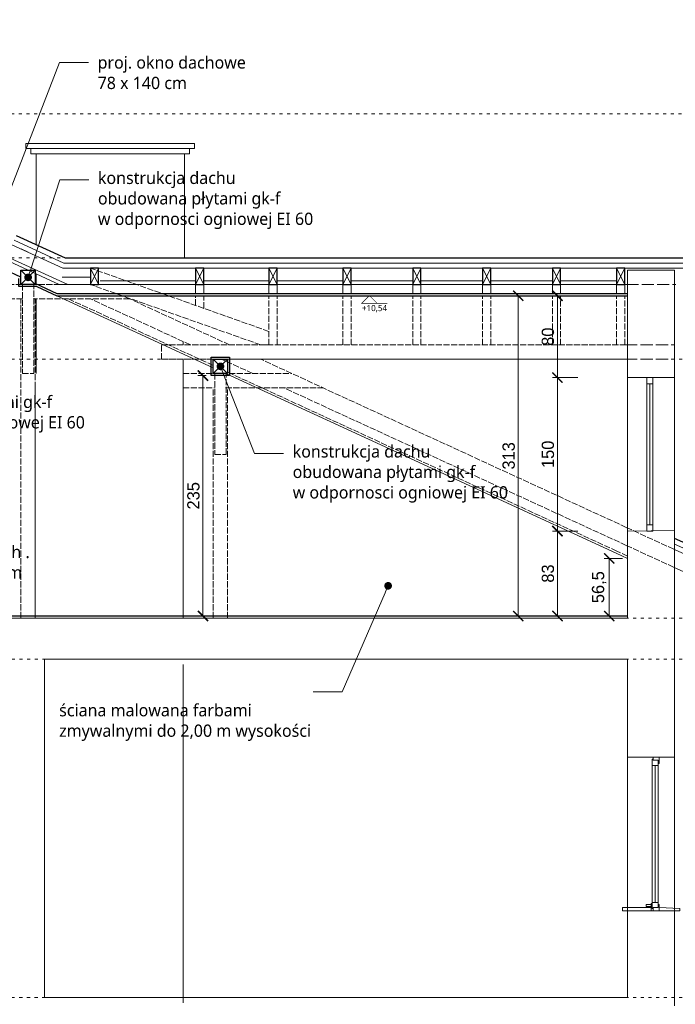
# Model space of a CAD drawing. Header units: millimetres. Extents: x 80301 to 146489, y -78581 to -28273.
# Tile 72 of 135: x 126554 to 127195, y -70931 to -69969. Entities that reach past the tile are written whole.
import ezdxf
from ezdxf import colors
from ezdxf.entities.mleader import LeaderData, LeaderLine
from ezdxf.enums import TextEntityAlignment as Align
from ezdxf.math import Vec2, Vec3

# ---------------------------------------------------------------- set-up
doc = ezdxf.new("R2010")
doc.units = ezdxf.units.MM
doc.linetypes.add('ACAD_ISO02W100', pattern=[15, 12, -3])
doc.linetypes.add('ACAD_ISO03W100', pattern=[30, 12, -18])
doc.layers.get('0').update_dxf_attribs({"lineweight": 0})
doc.layers.add('A-przekrycieram.ART', color=7, linetype='Continuous', lineweight=0, true_color=0xffffff)
for name, color, linetype, lineweight in [('opis..KF', 250, 'Continuous', 15), ('stolarka..KF', 250, 'Continuous', 5), ('stolarka_arch', 250, 'Continuous', 5), ('wymiar..KF', 12, 'Continuous', 5), ('ściana pro..KF', 222, 'Continuous', 30), ('ściany ist..KF', 61, 'Continuous', 5)]:
    doc.layers.add(name, color=color, linetype=linetype, lineweight=lineweight)
doc.styles.add('ARCH', font='segoeuil.ttf')
doc.styles.add('kamil', font='GOTHIC.TTF')
doc.linetypes.add('GRADZINOWANIE', pattern='A,0.00254,-2.54,[134,ltypeshp.shx,S=2.54,R=0,X=-2.54,Y=0],-5.08,[134,ltypeshp.shx,S=2.54,R=180,X=2.54,Y=0],-2.54', length=10.16254)
doc.dimstyles.new('100..KF', dxfattribs={"dimtxt": 12, "dimasz": 10, "dimexe": 5, "dimexo": 5, "dimgap": 3, "dimtad": 1, "dimdec": 1, "dimrnd": 0.5, "dimtxsty": 'kamil', "dimblk": 'ARCHTICK', "dimcen": 0, "dimclrd": 256, "dimclre": 256, "dimclrt": 256, "dimadec": 0, "dimazin": 0, "dimtfac": 1, "dimtdec": 1, "dimtofl": 0, "dimtmove": 0, "dimatfit": 3, "dimfxl": 10, "dimfxlon": 1, "dimlwd": 0, "dimlwe": 0, "dimarcsym": 0})

# ---------------------------------------------------------------- blocks, each defined once
blk = doc.blocks.new('*U1060')
at = {"layer": 'opis..KF', "linetype": 'ACAD_ISO03W100', "ltscale": 0.5}
blk.add_lwpolyline([(0, 0), (4171.9, 0)], dxfattribs=at)
at = {"layer": 'opis..KF', "style": 'ARCH'}
for tag, p in [('±2', (10, 26)), ('±22', (4181.9, 26))]:
    blk.add_attdef(tag, text='', height=12, dxfattribs=at).set_placement(p, align=Align.MIDDLE_CENTER)
blk = doc.blocks.new('*U1061')
at = {"layer": 'stolarka_arch', "lineweight": 0}
blk.add_lwpolyline([(0, 0), (150, 0), (150, -46), (0, -46)], close=True, dxfattribs=at)
at = {"layer": 'stolarka_arch'}
for points in [[(0, -15), (6, -15), (6, -16), (3, -16), (3, -21), (0, -21)], [(3, -16), (8, -16), (8, -22), (2, -22), (2, -21), (3, -21)], [(8, -19), (142, -19), (142, -16), (8, -16)], [(8, -19), (142, -19), (142, -22), (8, -22)], [(147, -16), (142, -16), (142, -22), (148, -22), (148, -21), (147, -21)], [(150, -15), (144, -15), (144, -16), (147, -16), (147, -21), (150, -21)], [(147, -23), (143, -23), (143, -22), (147, -22)], [(146, -28), (144, -28), (144, -23), (146, -23)]]:
    blk.add_lwpolyline(points, close=True, dxfattribs=at)
blk = doc.blocks.new('_Dot')
at = {"color": 0, "linetype": 'ByBlock', "lineweight": -2}
blk.add_line((-0.5, 0), (-1, 0), dxfattribs=at)
at = {"color": 0, "linetype": 'ByBlock', "const_width": 0.5}
blk.add_lwpolyline([(-0.25, 0, 1), (0.25, 0, 1)], format="xyb", close=True, dxfattribs=at)
blk = doc.blocks.new('*U1254')
at = {"layer": 'A-przekrycieram.ART'}
h = blk.add_hatch(color=256, dxfattribs=at)
h.dxf.hatch_style = 1
h.paths.add_polyline_path([(0, 2970), (4200, 2970), (4200, 0), (0, 0)])
h.paths.add_polyline_path([(200, 2870), (4100, 2870), (4100, 100), (200, 100)], flags=16)
blk = doc.blocks.new('_ArchTick')
at = {"color": 0, "linetype": 'ByBlock', "const_width": 0.15}
blk.add_lwpolyline([(-0.5, -0.5), (0.5, 0.5)], dxfattribs=at)
blk = doc.blocks.new('*D1542')
at = {"layer": 'Defpoints', "color": 0, "linetype": 'ByBlock', "transparency": 16777216}
for p in [(126740.95, -70316.7), (126732.84, -70551.7), (126740.95, -70551.7)]:
    blk.add_point(p, dxfattribs=at)
at = {"layer": 'wymiar..KF', "linetype": 'Continuous', "lineweight": 0, "transparency": 16777216}
for p, q in [((126735.95, -70316.7), (126727.84, -70316.7)), ((126732.84, -70316.7), (126732.84, -70551.7)), ((126735.95, -70551.7), (126727.84, -70551.7))]:
    blk.add_line(p, q, dxfattribs=at)
at = {"layer": 'wymiar..KF', "linetype": 'ByBlock', "lineweight": 0, "transparency": 16777216, "xscale": 10, "yscale": 10, "zscale": 10}
for p, rotation in [((126732.84, -70316.7), 90), ((126732.84, -70551.7), 270)]:
    blk.add_blockref('_ArchTick', p, dxfattribs=dict(at, rotation=rotation))
at = {"layer": 'wymiar..KF', "linetype": 'ByBlock', "transparency": 16777216, "insert": (126723.54, -70434.2), "char_height": 12, "attachment_point": 5, "rotation": 90, "style": 'kamil'}
blk.add_mtext('235', dxfattribs=at)
blk = doc.blocks.new('*D1543')
at = {"layer": 'Defpoints', "color": 0, "linetype": 'ByBlock', "transparency": 16777216}
for p in [(127130, -70495.36), (127147.95, -70495.36), (127147.95, -70551.7)]:
    blk.add_point(p, dxfattribs=at)
at = {"layer": 'wymiar..KF', "linetype": 'Continuous', "lineweight": 0, "transparency": 16777216}
for p, q in [((127142.95, -70495.36), (127125, -70495.36)), ((127130, -70551.7), (127130, -70495.36)), ((127142.95, -70551.7), (127125, -70551.7))]:
    blk.add_line(p, q, dxfattribs=at)
at = {"layer": 'wymiar..KF', "linetype": 'ByBlock', "lineweight": 0, "transparency": 16777216, "xscale": 10, "yscale": 10, "zscale": 10}
for p, rotation in [((127130, -70495.36), 90), ((127130, -70551.7), 270)]:
    blk.add_blockref('_ArchTick', p, dxfattribs=dict(at, rotation=rotation))
at = {"layer": 'wymiar..KF', "linetype": 'ByBlock', "transparency": 16777216, "insert": (127120.15, -70523.53), "char_height": 12, "attachment_point": 5, "rotation": 90, "style": 'kamil'}
blk.add_mtext('56,5', dxfattribs=at)
blk = doc.blocks.new('*D1544')
at = {"layer": 'Defpoints', "color": 0, "linetype": 'ByBlock', "transparency": 16777216}
for p in [(127079.38, -70468.7), (127147.95, -70468.7), (127147.95, -70551.7)]:
    blk.add_point(p, dxfattribs=at)
at = {"layer": 'wymiar..KF', "linetype": 'Continuous', "lineweight": 0, "transparency": 16777216}
for p, q in [((127099.38, -70468.7), (127074.38, -70468.7)), ((127079.38, -70551.7), (127079.38, -70468.7)), ((127099.38, -70551.7), (127074.38, -70551.7))]:
    blk.add_line(p, q, dxfattribs=at)
at = {"layer": 'wymiar..KF', "linetype": 'ByBlock', "lineweight": 0, "transparency": 16777216, "xscale": 10, "yscale": 10, "zscale": 10}
for p, rotation in [((127079.38, -70468.7), 90), ((127079.38, -70551.7), 270)]:
    blk.add_blockref('_ArchTick', p, dxfattribs=dict(at, rotation=rotation))
at = {"layer": 'wymiar..KF', "linetype": 'ByBlock', "transparency": 16777216, "insert": (127070.08, -70510.2), "char_height": 12, "attachment_point": 5, "rotation": 90, "style": 'kamil'}
blk.add_mtext('83', dxfattribs=at)
blk = doc.blocks.new('*D1545')
at = {"layer": 'Defpoints', "color": 0, "linetype": 'ByBlock', "transparency": 16777216}
for p in [(127079.38, -70318.7), (127147.95, -70318.7), (127147.95, -70468.7)]:
    blk.add_point(p, dxfattribs=at)
at = {"layer": 'wymiar..KF', "linetype": 'Continuous', "lineweight": 0, "transparency": 16777216}
for p, q in [((127099.38, -70318.7), (127074.38, -70318.7)), ((127079.38, -70468.7), (127079.38, -70318.7)), ((127099.38, -70468.7), (127074.38, -70468.7))]:
    blk.add_line(p, q, dxfattribs=at)
at = {"layer": 'wymiar..KF', "linetype": 'ByBlock', "lineweight": 0, "transparency": 16777216, "xscale": 10, "yscale": 10, "zscale": 10}
for p, rotation in [((127079.38, -70318.7), 90), ((127079.38, -70468.7), 270)]:
    blk.add_blockref('_ArchTick', p, dxfattribs=dict(at, rotation=rotation))
at = {"layer": 'wymiar..KF', "linetype": 'ByBlock', "transparency": 16777216, "insert": (127070.08, -70393.7), "char_height": 12, "attachment_point": 5, "rotation": 90, "style": 'kamil'}
blk.add_mtext('150', dxfattribs=at)
blk = doc.blocks.new('*D1546')
at = {"layer": 'Defpoints', "color": 0, "linetype": 'ByBlock', "transparency": 16777216}
for p in [(127079.38, -70238.7), (127147.95, -70238.7), (127147.95, -70318.7)]:
    blk.add_point(p, dxfattribs=at)
at = {"layer": 'wymiar..KF', "linetype": 'Continuous', "lineweight": 0, "transparency": 16777216}
for p, q in [((127099.38, -70238.7), (127074.38, -70238.7)), ((127079.38, -70318.7), (127079.38, -70238.7)), ((127099.38, -70318.7), (127074.38, -70318.7))]:
    blk.add_line(p, q, dxfattribs=at)
at = {"layer": 'wymiar..KF', "linetype": 'ByBlock', "lineweight": 0, "transparency": 16777216, "xscale": 10, "yscale": 10, "zscale": 10}
for p, rotation in [((127079.38, -70238.7), 90), ((127079.38, -70318.7), 270)]:
    blk.add_blockref('_ArchTick', p, dxfattribs=dict(at, rotation=rotation))
at = {"layer": 'wymiar..KF', "linetype": 'ByBlock', "transparency": 16777216, "insert": (127070.08, -70278.7), "char_height": 12, "attachment_point": 5, "rotation": 90, "style": 'kamil'}
blk.add_mtext('80', dxfattribs=at)
blk = doc.blocks.new('*D1547')
at = {"layer": 'Defpoints', "color": 0, "linetype": 'ByBlock', "transparency": 16777216}
for p in [(127032.9, -70238.7), (127041.04, -70238.7), (127032.9, -70551.7)]:
    blk.add_point(p, dxfattribs=at)
at = {"layer": 'wymiar..KF', "linetype": 'Continuous', "lineweight": 0, "transparency": 16777216}
for p, q in [((127037.9, -70238.7), (127046.04, -70238.7)), ((127041.04, -70551.7), (127041.04, -70238.7)), ((127037.9, -70551.7), (127046.04, -70551.7))]:
    blk.add_line(p, q, dxfattribs=at)
at = {"layer": 'wymiar..KF', "linetype": 'ByBlock', "lineweight": 0, "transparency": 16777216, "xscale": 10, "yscale": 10, "zscale": 10}
for p, rotation in [((127041.04, -70238.7), 90), ((127041.04, -70551.7), 270)]:
    blk.add_blockref('_ArchTick', p, dxfattribs=dict(at, rotation=rotation))
at = {"layer": 'wymiar..KF', "linetype": 'ByBlock', "transparency": 16777216, "insert": (127031.73, -70395.2), "char_height": 12, "attachment_point": 5, "rotation": 90, "style": 'kamil'}
blk.add_mtext('313', dxfattribs=at)
blk = doc.blocks.new('*U1230')
at = {"layer": 'opis..KF', "color": 1, "const_width": 1}
blk.add_lwpolyline([(35, 15), (-15, 15), (0, 0), (15, 15)], dxfattribs=at)
at = {"layer": 'opis..KF', "color": 1, "style": 'ARCH'}
blk.add_attdef('±0,00', text='', height=12, dxfattribs=at).set_placement((10, 26), align=Align.MIDDLE_CENTER)

msp = doc.modelspace()

# ---------------------------------------------------------------- linework, layer by layer
at = {"color": 18, "linetype": 'ByBlock', "true_color": 0x000000}
for p, q in [((126554.95, -70213.7), (126568.95, -70227.7)), ((126554.95, -70227.7), (126568.95, -70213.7)), ((126742.95, -70300.7), (126756.95, -70314.7)), ((126742.95, -70314.7), (126756.95, -70300.7))]:
    msp.add_line(p, q, dxfattribs=at)
for points in [[(126630.82, -70211.7), (126622.82, -70227.7)], [(126622.82, -70211.7), (126630.82, -70227.7)], [(126733.71, -70211.7), (126725.71, -70227.7)], [(126725.71, -70211.7), (126733.71, -70227.7)], [(126805.34, -70211.7), (126797.34, -70227.7)], [(126797.34, -70211.7), (126805.34, -70227.7)], [(126877.61, -70211.7), (126869.61, -70227.7)], [(126869.61, -70211.7), (126877.61, -70227.7)], [(126945.88, -70211.7), (126937.88, -70227.7)], [(126937.88, -70211.7), (126945.88, -70227.7)], [(127014.16, -70211.7), (127006.16, -70227.7)], [(127006.16, -70211.7), (127014.16, -70227.7)], [(127082.43, -70211.7), (127074.43, -70227.7)], [(127074.43, -70211.7), (127082.43, -70227.7)], [(127145.08, -70211.7), (127137.08, -70227.7)], [(127137.08, -70211.7), (127145.08, -70227.7)]]:
    msp.add_lwpolyline(points, dxfattribs=at)
at = {"layer": 'stolarka..KF'}
for points in [[(127171.02, -70836.7), (127171.02, -70839.7), (127143.02, -70839.7), (127143.02, -70836.7)], [(127178.95, -70836.7), (127178.95, -70839.7), (127199.02, -70839.7), (127199.02, -70837.7)]]:
    msp.add_lwpolyline(points, close=True, dxfattribs=at)
at = {"layer": 'stolarka_arch'}
for points in [[(127147.95, -70318.7), (127147.95, -70468.7)], [(127166.7, -70462.7), (127166.7, -70324.7)], [(127169.7, -70462.7), (127169.7, -70324.7)], [(127172.7, -70462.7), (127172.7, -70324.7)], [(127193.95, -70318.7), (127193.95, -70468.7)]]:
    msp.add_lwpolyline(points, dxfattribs=at)
for points in [[(127166.7, -70318.7), (127172.7, -70318.7), (127172.7, -70324.7), (127166.7, -70324.7)], [(127166.7, -70462.7), (127172.7, -70462.7), (127172.7, -70468.7), (127166.7, -70468.7)]]:
    msp.add_lwpolyline(points, close=True, dxfattribs=at)
at = {"layer": 'ściana pro..KF', "lineweight": 9}
for p, q in [((126561.95, -70196.09), (126555.05, -70192.92)), ((126561.95, -70213.7), (126539.45, -70203.35)), ((127227.45, -70496.74), (127193.95, -70481.32)), ((127227.45, -70502.24), (127193.95, -70486.83)), ((127252.7, -70531.47), (127192.7, -70503.87))]:
    msp.add_line(p, q, dxfattribs=at)
at = {"layer": 'ściana pro..KF', "color": 8, "linetype": 'ACAD_ISO02W100', "lineweight": 9, "ltscale": 0.5, "true_color": 0x707070}
for p, q in [((126555.95, -70227.7), (126275.93, -70227.7)), ((126758.92, -70286.7), (126656.99, -70239.81)), ((126556.45, -70241.7), (126280.68, -70241.7)), ((126554.95, -70553.7), (126554.95, -70241.7)), ((126661.1, -70241.7), (126567.45, -70241.7)), ((126568.95, -70553.7), (126568.95, -70241.7)), ((126720.64, -70286.7), (126622.82, -70241.7)), ((126781.51, -70314.7), (126751.07, -70300.7)), ((127146.7, -70465.09), (126789.36, -70300.7)), ((126713.45, -70314.7), (126819.79, -70314.7)), ((126713.45, -70328.7), (126743.95, -70328.7)), ((126742.95, -70553.7), (126742.95, -70328.7)), ((126754.95, -70328.7), (126850.22, -70328.7)), ((126756.95, -70553.7), (126756.95, -70328.7)), ((127146.7, -70482.7), (126811.94, -70328.7))]:
    msp.add_line(p, q, dxfattribs=at)
at = {"layer": 'ściana pro..KF'}
msp.add_line((127227.45, -70491.23), (127193.95, -70475.82), dxfattribs=at)
at = {"layer": 'ściana pro..KF', "color": 8, "lineweight": 9, "true_color": 0x737373}
msp.add_line((126713.45, -70929.7), (126713.45, -70598.93), dxfattribs=at)
for points in [[(126559.7, -70094.9), (126724.7, -70094.9), (126724.7, -70089.9), (126559.7, -70089.9)], [(126564.7, -70099.9), (126719.7, -70099.9), (126719.7, -70094.9), (126564.7, -70094.9)]]:
    msp.add_lwpolyline(points, close=True, dxfattribs=at)
for points in [[(126569.7, -70099.9), (126569.7, -70188.65), (126598.08, -70201.7), (126714.7, -70201.7), (126714.7, -70099.9), (126569.7, -70099.9)], [(126569.7, -70217.27), (126569.7, -70227.7)], [(126569.7, -70241.7), (126569.7, -70314.7)], [(126713.45, -70283.97), (126713.45, -70286.7)], [(126713.45, -70300.7), (126713.45, -70328.7)], [(126568.95, -70328.7), (126568.95, -70553.7)], [(126713.45, -70328.7), (126713.45, -70553.7)]]:
    msp.add_lwpolyline(points, dxfattribs=at)
at = {"layer": 'ściana pro..KF'}
for points in [[(126550.31, -70179.73), (126598.08, -70201.7), (127273.95, -70201.7)], [(126554.95, -70227.7), (126554.95, -70213.7), (126568.95, -70213.7), (126568.95, -70227.7), (126554.95, -70227.7)], [(126570.41, -70229.7), (126552.95, -70229.7), (126552.95, -70221.67)], [(126742.95, -70314.7), (126742.95, -70300.7), (126756.95, -70300.7), (126756.95, -70314.7), (126742.95, -70314.7)]]:
    msp.add_lwpolyline(points, dxfattribs=at)
at = {"layer": 'ściana pro..KF', "lineweight": 9}
for points in [[(126546.13, -70188.81), (126595.89, -70211.7), (127273.95, -70211.7)], [(126548.22, -70184.27), (126596.98, -70206.7), (127273.95, -70206.7)], [(126797.34, -70227.7), (126592.39, -70227.7), (126539.45, -70203.35)], [(126725.71, -70236.7), (126725.71, -70227.7)], [(126733.71, -70236.7), (126733.71, -70227.7)], [(126797.34, -70236.7), (126797.34, -70227.7)], [(126797.34, -70227.7), (127146.7, -70227.7)], [(126805.34, -70236.7), (126805.34, -70227.7)], [(126869.61, -70236.7), (126869.61, -70227.7)], [(126877.61, -70236.7), (126877.61, -70227.7)], [(126937.88, -70236.7), (126937.88, -70227.7)], [(126945.88, -70236.7), (126945.88, -70227.7)], [(127006.16, -70236.7), (127006.16, -70227.7)], [(127014.16, -70236.7), (127014.16, -70227.7)], [(127074.43, -70236.7), (127074.43, -70227.7)], [(127082.43, -70236.7), (127082.43, -70227.7)], [(127137.08, -70236.7), (127137.08, -70227.7)], [(127145.08, -70236.7), (127145.08, -70227.7)], [(126742.95, -70309.06), (126590, -70238.7)], [(127136.67, -70490.17), (126755.22, -70314.7)], [(127147.95, -70495.36), (127136.67, -70490.17)]]:
    msp.add_lwpolyline(points, dxfattribs=at)
at = {"layer": 'ściana pro..KF', "linetype": 'ByBlock'}
for points in [[(126554.95, -70220.39), (126539.45, -70213.26)], [(127147.95, -70236.7), (126590.42, -70236.7), (126568.95, -70226.83)], [(126570.41, -70229.7), (126589.98, -70238.7), (127147.95, -70238.7)], [(127147.95, -70551.7), (125435.95, -70551.7)]]:
    msp.add_lwpolyline(points, dxfattribs=at)
at = {"layer": 'ściana pro..KF', "color": 8, "linetype": 'ACAD_ISO02W100', "lineweight": 9, "ltscale": 0.5, "true_color": 0x707070}
for points in [[(126797.34, -70273.54), (126797.34, -70273.54), (126622.82, -70211.7)], [(126630.67, -70227.7), (126554.45, -70227.7)], [(126556.45, -70227.7), (126556.45, -70314.7), (126567.45, -70314.7), (126567.45, -70227.7)], [(126797.34, -70286.7), (126789.34, -70286.7), (126622.82, -70227.7)], [(126725.71, -70248.16), (126725.71, -70238.7)], [(126733.71, -70250.99), (126733.71, -70238.7)], [(126797.34, -70286.7), (126797.34, -70238.7)], [(126805.34, -70286.7), (126805.34, -70238.7)], [(126869.61, -70286.7), (126869.61, -70238.7)], [(126877.61, -70286.7), (126877.61, -70238.7)], [(126937.88, -70286.7), (126937.88, -70238.7)], [(126945.88, -70286.7), (126945.88, -70238.7)], [(127006.16, -70286.7), (127006.16, -70238.7)], [(127014.16, -70286.7), (127014.16, -70238.7)], [(127074.43, -70286.7), (127074.43, -70238.7)], [(127082.43, -70286.7), (127082.43, -70238.7)], [(127137.08, -70286.7), (127137.08, -70238.7)], [(127145.08, -70286.7), (127145.08, -70238.7)], [(126742.95, -70306.86), (126601.31, -70241.7)], [(126742.95, -70300.7), (126692.44, -70300.7), (126692.44, -70286.7), (126742.95, -70286.7)], [(126742.95, -70286.7), (127146.7, -70286.7)], [(126742.95, -70286.7), (127146.7, -70286.7)], [(126742.95, -70300.7), (127146.7, -70300.7)], [(126744.45, -70314.7), (126744.45, -70393.7), (126755.45, -70393.7), (126755.45, -70314.7)], [(127137.5, -70488.35), (126756.95, -70313.3)], [(127146.7, -70465.09), (127195.21, -70487.41)], [(127147.95, -70493.15), (127137.5, -70488.35)], [(127146.7, -70482.7), (127192.7, -70503.87)]]:
    msp.add_lwpolyline(points, dxfattribs=at)
at = {"layer": 'ściana pro..KF'}
for points in [[(126622.82, -70227.7), (126630.82, -70227.7), (126630.82, -70211.7), (126622.82, -70211.7)], [(126725.71, -70227.7), (126733.71, -70227.7), (126733.71, -70211.7), (126725.71, -70211.7)], [(126797.34, -70227.7), (126805.34, -70227.7), (126805.34, -70211.7), (126797.34, -70211.7)], [(126869.61, -70227.7), (126877.61, -70227.7), (126877.61, -70211.7), (126869.61, -70211.7)], [(126937.88, -70227.7), (126945.88, -70227.7), (126945.88, -70211.7), (126937.88, -70211.7)], [(127006.16, -70227.7), (127014.16, -70227.7), (127014.16, -70211.7), (127006.16, -70211.7)], [(127074.43, -70227.7), (127082.43, -70227.7), (127082.43, -70211.7), (127074.43, -70211.7)], [(127137.08, -70227.7), (127145.08, -70227.7), (127145.08, -70211.7), (127137.08, -70211.7)], [(126740.95, -70316.7), (126740.95, -70298.7), (126758.95, -70298.7), (126758.95, -70316.7)]]:
    msp.add_lwpolyline(points, close=True, dxfattribs=at)
at = {"layer": 'ściana pro..KF', "linetype": 'ACAD_ISO02W100', "lineweight": 9}
for points in [[(127146.7, -70227.7), (127195.21, -70227.7)], [(127145.45, -70286.7), (127193.95, -70286.7)], [(127145.45, -70300.7), (127193.95, -70300.7)]]:
    msp.add_lwpolyline(points, dxfattribs=at)
at = {"layer": 'ściany ist..KF', "linetype": 'ByBlock'}
for p, q in [((127193.95, -70689.7), (127147.95, -70689.7)), ((127147.95, -70839.7), (127193.95, -70839.7))]:
    msp.add_line(p, q, dxfattribs=at)
at = {"layer": 'ściany ist..KF', "color": 40, "linetype": 'GRADZINOWANIE', "lineweight": 0, "ltscale": 1.1}
for points in [[(126540.91, -70200.17), (126600.76, -70227.7)], [(126725.06, -70224.13), (126632.4, -70224.13)], [(126797.34, -70224.13), (126733.06, -70224.13)], [(126869.61, -70224.13), (126805.34, -70224.13)], [(126937.88, -70224.13), (126877.61, -70224.13)], [(127006.16, -70224.13), (126945.88, -70224.13)], [(127074.43, -70224.13), (127014.16, -70224.13)], [(127137.08, -70224.13), (127082.43, -70224.13)]]:
    msp.add_lwpolyline(points, dxfattribs=at)
at = {"layer": 'ściany ist..KF', "color": 40, "linetype": 'GRADZINOWANIE', "lineweight": 0, "ltscale": 0.8}
msp.add_lwpolyline([(126595.21, -70220.37), (126623.13, -70220.37)], dxfattribs=at)
at = {"layer": 'ściany ist..KF', "linetype": 'ByBlock'}
for points in [[(127193.95, -70318.7), (127193.95, -70213.7), (127147.95, -70213.7), (127147.95, -70318.7)], [(127147.95, -70318.7), (127193.95, -70318.7)], [(127193.95, -70468.15), (127147.95, -70468.7), (127147.95, -70553.7)], [(127193.95, -70568.7), (127193.95, -70468.7)], [(127147.95, -70553.7), (125435.95, -70553.7)], [(127193.95, -70689.7), (127193.95, -70563.7)], [(126577.95, -70924.7), (126577.95, -70593.93), (127147.95, -70593.93), (127147.95, -70689.7)], [(127147.95, -70839.7), (127147.95, -70924.7)], [(127193.95, -70932.7), (127193.95, -70839.7)], [(126577.95, -70924.7), (127147.95, -70924.7)]]:
    msp.add_lwpolyline(points, dxfattribs=at)

# ---------------------------------------------------------------- block references
msp.add_blockref('*U1254', (124566.87, -72139.49))
at = {"layer": 'stolarka_arch', "color": 5, "rotation": 270.0000108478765}
msp.add_blockref('*U1061', (127193.95, -70689.7), dxfattribs=at)
at = {"layer": 'wymiar..KF', "xscale": 0.5, "yscale": 0.5, "zscale": 0.5}
for p in [(125247.73, -70060.88), (125247.73, -70201.72), (125248.29, -70553.7), (125248.38, -70593.93), (125248.29, -70924.7)]:
    msp.add_blockref('*U1060', p, dxfattribs=at)
at = {"layer": 'wymiar..KF'}
ref = msp.add_blockref('*U1230', (126895.53, -70238.56), dxfattribs=dict(at, xscale=-0.5, yscale=0.5, zscale=0.5, rotation=180))
ref.add_attrib('±0,00', '+10,54', dxfattribs={"layer": 'opis..KF', "color": 1, "height": 6, "style": 'ARCH'}).set_placement((126900.53, -70250.73), align=Align.MIDDLE_CENTER)
at = {"layer": 'ściana pro..KF', "color": 8, "linetype": 'ACAD_ISO02W100', "lineweight": 9, "ltscale": 0.5, "true_color": 0x707070, "xscale": 0.5, "yscale": 0.5, "zscale": 0.5}
msp.add_blockref('*U1060', (125248.29, -70300.72), dxfattribs=at)

# ---------------------------------------------------------------- dimensions: what is measured, and where the dimension line sits
at = {"layer": 'wymiar..KF', "linetype": 'ByBlock'}
for base, p1, p2, override, picture, middle in [((127041.04, -70238.7), (127032.9, -70551.7), (127032.9, -70238.7), {"dimfxl": 20}, '*D1547', (127031.73, -70395.2)), ((127079.38, -70238.7), (127147.95, -70318.7), (127147.95, -70238.7), {"dimtmove": 1, "dimfxl": 20}, '*D1546', (127070.08, -70278.7)), ((126732.84, -70551.7), (126740.95, -70316.7), (126740.95, -70551.7), {"dimfxl": 20}, '*D1542', (126723.54, -70434.2)), ((127079.38, -70318.7), (127147.95, -70468.7), (127147.95, -70318.7), {"dimtmove": 1, "dimfxl": 20}, '*D1545', (127070.08, -70393.7)), ((127079.38, -70468.7), (127147.95, -70551.7), (127147.95, -70468.7), {"dimfxl": 20}, '*D1544', (127070.08, -70510.2)), ((127130, -70495.36), (127147.95, -70551.7), (127147.95, -70495.36), {"dimfxl": 20}, '*D1543', (127120.15, -70523.53))]:
    dim = msp.add_linear_dim(base=base, p1=p1, p2=p2, angle=90, dimstyle='100..KF', override=override, dxfattribs=at)
    dim.commit()
    dim.dimension.update_dxf_attribs({"geometry": picture, "text_midpoint": middle})

# ---------------------------------------------------------------- leaders
at = {"layer": 'opis..KF', "lineweight": 9}
ml = msp.add_multileader_mtext('Standard', dxfattribs=at)
ml.set_content('proj. okno dachowe 78 x 140 cm', color=256, style='ARCH')
ml.set_leader_properties(color=256, linetype='ByLayer', lineweight=-1)
ml.set_arrow_properties(name='DOT')
ml.build(insert=Vec2(0, 0))
ml.multileader.update_dxf_attribs({"dogleg_length": 28.39, "arrow_head_size": 7.5})
ctx = ml.context
ctx.base_point, ctx.char_height, ctx.arrow_head_size, ctx.landing_gap_size, ctx.plane_origin = Vec3(126620.88, -70010.79), 12, 7.5, 9, Vec3(125937.7, -70074.37)
notes = []
notes.append((ctx, [(1, (1, 1, 0), (126592.49, -70010.79), (1, 0), 28.39, [(0, [(126523.32, -70189.33)], 0, [])])]))
ctx.mtext.insert, ctx.mtext.width, ctx.mtext.flow_direction = Vec3(126629.88, -70004.68), 155.5855, 5
ml = msp.add_multileader_mtext('Standard', dxfattribs=at)
ml.set_content('konstrukcja dachu\\Pobudowana płytami gk-f\\Pw odpornosci ogniowej EI 60', color=256, style='ARCH')
ml.set_leader_properties(color=256, linetype='ByLayer', lineweight=-1)
ml.set_arrow_properties(name='DOT')
ml.build(insert=Vec2(0, 0))
ml.multileader.update_dxf_attribs({"dogleg_length": 28.39, "arrow_head_size": 7.5})
ctx = ml.context
ctx.base_point, ctx.char_height, ctx.arrow_head_size, ctx.landing_gap_size, ctx.plane_origin = Vec3(126621.18, -70125.5), 12, 7.5, 9, Vec3(125938, -70189.08)
notes.append((ctx, [(1, (1, 1, 0), (126592.79, -70125.5), (1, 0), 28.39, [(0, [(126561.95, -70220.7)], 0, [])])]))
ctx.mtext.insert, ctx.mtext.flow_direction = Vec3(126630.18, -70117.48), 5
ml = msp.add_multileader_mtext('Standard', dxfattribs=at)
ml.set_content('konstrukcja dachu\\Pobudowana płytami gk-f\\Pw odpornosci ogniowej EI 60', color=256, style='ARCH')
ml.set_leader_properties(color=256, linetype='ByLayer', lineweight=-1)
ml.set_arrow_properties(name='DOT')
ml.build(insert=Vec2(0, 0))
ml.multileader.update_dxf_attribs({"dogleg_length": 28.39, "arrow_head_size": 7.5})
ctx = ml.context
ctx.base_point, ctx.char_height, ctx.arrow_head_size, ctx.landing_gap_size, ctx.plane_origin = Vec3(126397.94, -70324.39), 12, 7.5, 9, Vec3(125714.76, -70387.97)
notes.append((ctx, [(1, (1, 1, 0), (126369.55, -70324.39), (1, 0), 28.39, [(0, [(126327.49, -70241.7)], 0, [])])]))
ctx.mtext.insert, ctx.mtext.flow_direction = Vec3(126406.94, -70316.37), 5
ml = msp.add_multileader_mtext('Standard', dxfattribs=at)
ml.set_content('konstrukcja dachu\\Pobudowana płytami gk-f\\Pw odpornosci ogniowej EI 60', color=256, style='ARCH')
ml.set_leader_properties(color=256, linetype='ByLayer', lineweight=-1)
ml.set_arrow_properties(name='DOT')
ml.build(insert=Vec2(0, 0))
ml.multileader.update_dxf_attribs({"dogleg_length": 28.39, "arrow_head_size": 7.5})
ctx = ml.context
ctx.base_point, ctx.char_height, ctx.arrow_head_size, ctx.landing_gap_size, ctx.plane_origin = Vec3(126811.57, -70392.84), 12, 7.5, 9, Vec3(126128.39, -70456.42)
notes.append((ctx, [(1, (1, 1, 0), (126783.18, -70392.84), (1, 0), 28.39, [(0, [(126749.95, -70307.7)], 0, [])])]))
ctx.mtext.insert, ctx.mtext.flow_direction = Vec3(126820.57, -70384.83), 5
ml = msp.add_multileader_mtext('Standard', dxfattribs=at)
ml.set_content('fartuch ochronny z \\Ppłytek ceramicznych . \\PWysokość do 2,00 m', color=256, style='ARCH')
ml.set_leader_properties(color=256, linetype='ByLayer', lineweight=-1)
ml.set_arrow_properties(name='DOT')
ml.build(insert=Vec2(0, 0))
ml.multileader.update_dxf_attribs({"dogleg_length": 28.39, "arrow_head_size": 7.5})
ctx = ml.context
ctx.base_point, ctx.char_height, ctx.arrow_head_size, ctx.landing_gap_size, ctx.plane_origin = Vec3(126397.94, -70471.05), 12, 7.5, 9, Vec3(125714.76, -70534.64)
notes.append((ctx, [(1, (1, 1, 0), (126369.55, -70471.05), (1, 0), 28.39, [(0, [(126327.49, -70388.37)], 0, [])])]))
ctx.mtext.insert, ctx.mtext.flow_direction = Vec3(126406.94, -70463.04), 5
ml = msp.add_multileader_mtext('Standard', dxfattribs=at)
ml.set_content(' \\Pściana malowana farbami \\Pzmywalnymi do 2,00 m wysokości', color=256, style='ARCH')
ml.set_leader_properties(color=256, linetype='ByLayer', lineweight=-1)
ml.set_arrow_properties(name='DOT')
ml.build(insert=Vec2(0, 0))
ml.multileader.update_dxf_attribs({"dogleg_length": 28.39, "arrow_head_size": 7.5})
ctx = ml.context
ctx.base_point, ctx.char_height, ctx.arrow_head_size, ctx.landing_gap_size, ctx.plane_origin = Vec3(126583.3, -70625.77), 12, 7.5, 9, Vec3(126057.85, -70689.35)
notes.append((ctx, [(0, (1, 1, 0), (126869.01, -70625.77), (-1, 0), 28.39, [(0, [(126913.85, -70522.17)], 0, [])])]))
ctx.mtext.insert, ctx.mtext.flow_direction = Vec3(126592.3, -70617.76), 5
for ctx, leaders in notes:
    for number, flags, end, landing, length, lines in leaders:
        leader = LeaderData()
        leader.index, (leader.has_last_leader_line, leader.has_dogleg_vector, leader.attachment_direction) = number, flags
        leader.last_leader_point, leader.dogleg_vector, leader.dogleg_length = Vec3(end), Vec3(landing), length
        for number, points, colour, breaks in lines:
            line = LeaderLine()
            line.index, line.vertices, line.color, line.breaks = number, Vec3.list(points), colors.encode_raw_color(colour), breaks
            leader.lines.append(line)
        ctx.leaders.append(leader)

doc.saveas('drawing.dxf')
